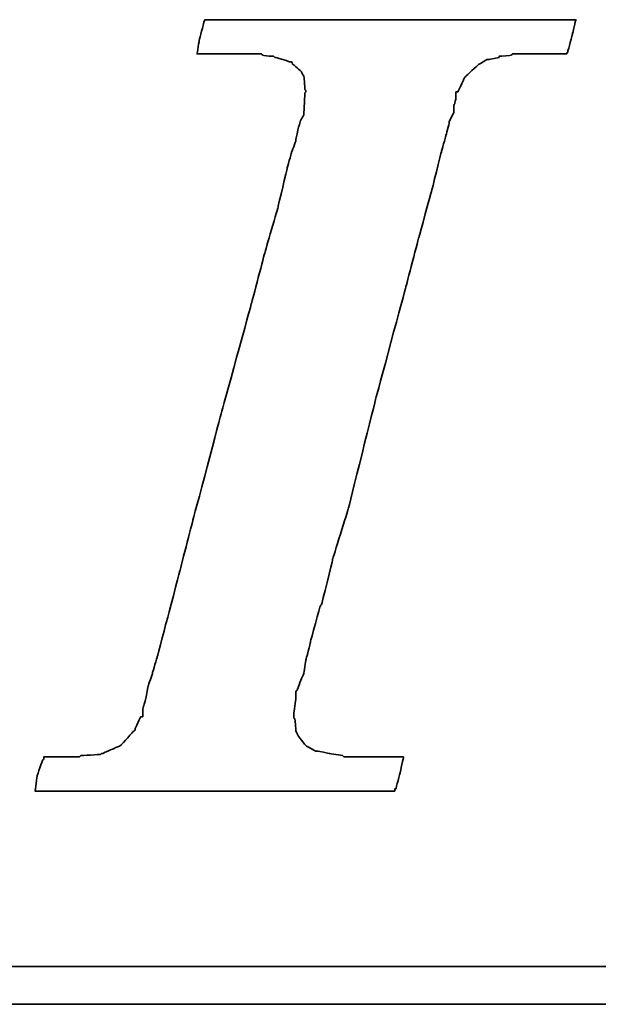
# Model space of a CAD drawing. Extents: x 487 to 843, y 33 to 377.
# Tile 30 of 48: x 770.04 to 771.66, y 116.04 to 118.79. Entities that reach past the tile are written whole.
import ezdxf

# ---------------------------------------------------------------- set-up
doc = ezdxf.new("R2010")
doc.units = 0
doc.header["$LTSCALE"] = 3
doc.header["$MEASUREMENT"] = 0
doc.layers.add('DIM', color=4, linetype='CONTINUOUS')
doc.layers.add('layer 1', color=7, linetype='CONTINUOUS')

# ---------------------------------------------------------------- blocks, each defined once
blk = doc.blocks.new('TBI MOTION logo(完整正式版)')
at = {"layer": 'layer 1', "color": 22, "lineweight": 35}
for points, knots in [([(-40.59125, -7.94375), (-40.59125, -7.94375), (-40.97375, -7.94375), (-40.97375, -7.94375), (-40.97375, -7.94375), (-40.97375, -7.94375), (-41.38125, -7.94375), (-41.38125, -7.94375), (-41.38125, -7.94375), (-41.38125, -7.94375), (-41.54875, -7.94375), (-41.54875, -7.94375), (-41.54875, -7.94375), (-41.54875, -7.94375), (-41.59875, -7.94375), (-41.59875, -7.94375), (-41.59875, -7.94375), (-41.59875, -7.94375), (-41.88375, -7.94375), (-41.88375, -7.94375), (-41.88375, -7.94375), (-41.88375, -7.94375), (-41.90875, -7.91875), (-41.90875, -7.91875), (-41.90875, -7.91875), (-41.90875, -7.91875), (-42.19875, -7.87125), (-42.19875, -7.87125), (-42.19875, -7.87125), (-42.19875, -7.87125), (-42.43875, -7.82375), (-42.43875, -7.82375), (-42.43875, -7.82375), (-42.43875, -7.82375), (-42.45875, -7.82375), (-42.45875, -7.82375), (-42.45875, -7.82375), (-42.45875, -7.82375), (-42.48625, -7.82375), (-42.48625, -7.82375), (-42.48625, -7.82375), (-42.48625, -7.82375), (-42.67625, -7.72375), (-42.67625, -7.72375), (-42.67625, -7.72375), (-42.67625, -7.72375), (-42.70125, -7.70375), (-42.70125, -7.70375), (-42.70125, -7.70375), (-42.70125, -7.70375), (-42.72375, -7.67875), (-42.72375, -7.67875), (-42.72375, -7.67875), (-42.72375, -7.67875), (-42.86875, -7.48875), (-42.86875, -7.48875), (-42.86875, -7.48875), (-42.86875, -7.48875), (-42.89375, -7.43875), (-42.89375, -7.43875), (-42.89375, -7.43875), (-42.89375, -7.43875), (-42.91875, -7.38875), (-42.91875, -7.38875), (-42.91875, -7.38875), (-42.91875, -7.38875), (-42.93875, -7.12875), (-42.93875, -7.12875), (-42.93875, -7.12875), (-42.93875, -7.12875), (-42.96375, -7.10375), (-42.96375, -7.10375), (-42.96375, -7.10375), (-42.96375, -7.10375), (-42.96375, -7.05375), (-42.96375, -7.05375), (-42.96375, -7.05375), (-42.96375, -7.05375), (-42.96375, -7.00875), (-42.96375, -7.00875), (-42.96375, -7.00875), (-42.96375, -7.00875), (-42.91875, -6.69625), (-42.91875, -6.69625), (-42.91875, -6.69625), (-42.91875, -6.69625), (-42.91875, -6.62375), (-42.91875, -6.62375), (-42.91875, -6.62375), (-42.91875, -6.62375), (-42.91875, -6.59625), (-42.91875, -6.59625), (-42.91875, -6.59625), (-42.91875, -6.59625), (-42.91875, -6.57375), (-42.91875, -6.57375), (-42.91875, -6.57375), (-42.91875, -6.57375), (-42.91875, -6.52875), (-42.91875, -6.52875), (-42.91875, -6.52875), (-42.91875, -6.52875), (-42.89375, -6.50375), (-42.89375, -6.50375), (-42.89375, -6.50375), (-42.89375, -6.50375), (-42.84375, -6.38375), (-42.84375, -6.38375), (-42.84375, -6.38375), (-42.84375, -6.38375), (-42.84375, -6.35875), (-42.84375, -6.35875), (-42.84375, -6.35875), (-42.84375, -6.35875), (-42.74625, -6.14375), (-42.74625, -6.14375), (-42.74625, -6.14375), (-42.74625, -6.14375), (-42.70125, -5.85375), (-42.70125, -5.85375), (-42.70125, -5.85375), (-42.70125, -5.85375), (-42.60375, -5.47125), (-42.60375, -5.47125), (-42.60375, -5.47125), (-42.60375, -5.47125), (-42.60375, -5.44875), (-42.60375, -5.44875), (-42.60375, -5.44875), (-42.60375, -5.44875), (-42.38875, -4.67875), (-42.38875, -4.67875), (-42.38875, -4.67875), (-42.38875, -4.67875), (-42.36375, -4.65375), (-42.36375, -4.65375), (-42.36375, -4.65375), (-42.36375, -4.65375), (-42.12375, -3.69625), (-42.12375, -3.69625), (-42.12375, -3.69625), (-42.12375, -3.69625), (-42.12375, -3.67374), (-42.12375, -3.67374), (-42.12375, -3.67374), (-42.12375, -3.67374), (-41.78875, -2.59374), (-41.78875, -2.59374), (-41.78875, -2.59374), (-41.78875, -2.59374), (-41.18875, -0.19375), (-41.18875, -0.19375), (-41.18875, -0.19375), (-41.18875, -0.19375), (-40.54375, 2.20624), (-40.54375, 2.20624), (-40.54375, 2.20624), (-40.54375, 2.20624), (-40.25375, 3.30875), (-40.25375, 3.30875), (-40.25375, 3.30875), (-40.25375, 3.30875), (-39.98875, 4.27125), (-39.98875, 4.27125), (-39.98875, 4.27125), (-39.98875, 4.27125), (-39.77375, 5.13125), (-39.77375, 5.13125), (-39.77375, 5.13125), (-39.77375, 5.13125), (-39.67875, 5.47125), (-39.67875, 5.47125), (-39.67875, 5.47125), (-39.67875, 5.47125), (-39.60375, 5.75625), (-39.60375, 5.75625), (-39.60375, 5.75625), (-39.60375, 5.75625), (-39.60375, 5.78125), (-39.60375, 5.78125), (-39.60375, 5.78125), (-39.60375, 5.78125), (-39.50875, 5.97125), (-39.50875, 5.97125), (-39.50875, 5.97125), (-39.50875, 5.97125), (-39.50875, 6.13875), (-39.50875, 6.13875), (-39.50875, 6.13875), (-39.50875, 6.13875), (-39.48625, 6.16625), (-39.48625, 6.16625), (-39.48625, 6.16625), (-39.48625, 6.16625), (-39.46125, 6.28625), (-39.46125, 6.28625), (-39.46125, 6.28625), (-39.46125, 6.28625), (-39.46125, 6.42625), (-39.46125, 6.42625), (-39.46125, 6.42625), (-39.46125, 6.42625), (-39.41375, 6.42625), (-39.41375, 6.42625), (-39.41375, 6.42625), (-39.41375, 6.42625), (-39.29375, 6.69125), (-39.29375, 6.69125), (-39.29375, 6.69125), (-39.29375, 6.69125), (-39.26875, 6.74125), (-39.26875, 6.74125), (-39.26875, 6.74125), (-39.26875, 6.74125), (-39.24375, 6.76625), (-39.24375, 6.76625), (-39.24375, 6.76625), (-39.24375, 6.76625), (-38.98375, 7.00624), (-38.98375, 7.00624), (-38.98375, 7.00624), (-38.98375, 7.00624), (-38.95625, 7.02624), (-38.95625, 7.02624), (-38.95625, 7.02624), (-38.95625, 7.02624), (-38.78875, 7.12624), (-38.78875, 7.12624), (-38.78875, 7.12624), (-38.78875, 7.12624), (-38.76375, 7.12624), (-38.76375, 7.12624), (-38.76375, 7.12624), (-38.76375, 7.12624), (-38.74375, 7.12624), (-38.74375, 7.12624), (-38.74375, 7.12624), (-38.74375, 7.12624), (-38.52875, 7.17125), (-38.52875, 7.17125), (-38.52875, 7.17125), (-38.52875, 7.17125), (-38.52875, 7.19624), (-38.52875, 7.19624), (-38.52875, 7.19624), (-38.52875, 7.19624), (-38.50375, 7.19624), (-38.50375, 7.19624), (-38.50375, 7.19624), (-38.50375, 7.19624), (-38.26125, 7.21875), (-38.26125, 7.21875), (-38.26125, 7.21875), (-38.26125, 7.21875), (-38.23875, 7.24624), (-38.23875, 7.24624), (-38.23875, 7.24624), (-38.23875, 7.24624), (-38.21625, 7.24624), (-38.21625, 7.24624), (-38.21625, 7.24624), (-38.21625, 7.24624), (-38.18875, 7.24624), (-38.18875, 7.24624), (-38.18875, 7.24624), (-38.18875, 7.24624), (-37.90375, 7.24624), (-37.90375, 7.24624), (-37.90375, 7.24624), (-37.90375, 7.24624), (-37.85375, 7.24624), (-37.85375, 7.24624), (-37.85375, 7.24624), (-37.85375, 7.24624), (-37.75875, 7.24624), (-37.75875, 7.24624), (-37.75875, 7.24624), (-37.75875, 7.24624), (-37.42375, 7.24624), (-37.42375, 7.24624), (-37.42375, 7.24624), (-37.42375, 7.24624), (-37.08875, 7.24624), (-37.08875, 7.24624), (-37.08875, 7.24624), (-37.08875, 7.24624), (-37.06375, 7.24624), (-37.06375, 7.24624), (-37.06375, 7.24624), (-37.06375, 7.24624), (-37.06375, 7.26624), (-37.06375, 7.26624), (-37.06375, 7.26624), (-37.06375, 7.26624), (-37.03875, 7.29125), (-37.03875, 7.29125), (-37.03875, 7.29125), (-37.03875, 7.29125), (-37.03875, 7.31625), (-37.03875, 7.31625), (-37.03875, 7.31625), (-37.03875, 7.31625), (-36.94125, 7.67625), (-36.94125, 7.67625), (-36.94125, 7.67625), (-36.94125, 7.67625), (-36.86875, 7.98625), (-36.86875, 7.98625), (-36.86875, 7.98625), (-36.86875, 7.98625), (-36.98875, 7.98625), (-36.98875, 7.98625), (-36.98875, 7.98625), (-36.98875, 7.98625), (-37.42375, 7.98625), (-37.42375, 7.98625), (-37.42375, 7.98625), (-37.42375, 7.98625), (-37.94875, 7.98625), (-37.94875, 7.98625), (-37.94875, 7.98625), (-37.94875, 7.98625), (-38.57375, 7.98625), (-38.57375, 7.98625), (-38.57375, 7.98625), (-38.57375, 7.98625), (-39.29375, 7.98625), (-39.29375, 7.98625), (-39.29375, 7.98625), (-39.29375, 7.98625), (-40.82875, 7.98625), (-40.82875, 7.98625), (-40.82875, 7.98625), (-40.82875, 7.98625), (-42.36375, 7.98625), (-42.36375, 7.98625), (-42.36375, 7.98625), (-42.36375, 7.98625), (-43.08375, 7.98625), (-43.08375, 7.98625), (-43.08375, 7.98625), (-43.08375, 7.98625), (-43.70875, 7.98625), (-43.70875, 7.98625), (-43.70875, 7.98625), (-43.70875, 7.98625), (-44.23375, 7.98625), (-44.23375, 7.98625), (-44.23375, 7.98625), (-44.23375, 7.98625), (-44.66875, 7.98625), (-44.66875, 7.98625), (-44.66875, 7.98625), (-44.66875, 7.98625), (-44.88375, 7.98625), (-44.88375, 7.98625), (-44.88375, 7.98625), (-44.88375, 7.98625), (-44.90875, 7.94125), (-44.90875, 7.94125), (-44.90875, 7.94125), (-44.90875, 7.94125), (-44.90875, 7.91625), (-44.90875, 7.91625), (-44.90875, 7.91625), (-44.90875, 7.91625), (-45.00375, 7.55625), (-45.00375, 7.55625), (-45.00375, 7.55625), (-45.00375, 7.55625), (-45.05375, 7.24624), (-45.05375, 7.24624), (-45.05375, 7.24624), (-45.05375, 7.24624), (-44.61875, 7.24624), (-44.61875, 7.24624), (-44.61875, 7.24624), (-44.61875, 7.24624), (-44.11375, 7.24624), (-44.11375, 7.24624), (-44.11375, 7.24624), (-44.11375, 7.24624), (-43.99375, 7.24624), (-43.99375, 7.24624), (-43.99375, 7.24624), (-43.99375, 7.24624), (-43.94625, 7.24624), (-43.94625, 7.24624), (-43.94625, 7.24624), (-43.94625, 7.24624), (-43.92374, 7.24624), (-43.92374, 7.24624), (-43.92374, 7.24624), (-43.92374, 7.24624), (-43.65875, 7.24624), (-43.65875, 7.24624), (-43.65875, 7.24624), (-43.65875, 7.24624), (-43.63875, 7.21875), (-43.63875, 7.21875), (-43.63875, 7.21875), (-43.63875, 7.21875), (-43.46875, 7.19624), (-43.46875, 7.19624), (-43.46875, 7.19624), (-43.46875, 7.19624), (-43.39875, 7.19624), (-43.39875, 7.19624), (-43.39875, 7.19624), (-43.39875, 7.19624), (-43.37125, 7.17125), (-43.37125, 7.17125), (-43.37125, 7.17125), (-43.37125, 7.17125), (-43.34875, 7.17125), (-43.34875, 7.17125), (-43.34875, 7.17125), (-43.34875, 7.17125), (-43.20375, 7.12624), (-43.20375, 7.12624), (-43.20375, 7.12624), (-43.20375, 7.12624), (-43.05875, 7.07624), (-43.05875, 7.07624), (-43.05875, 7.07624), (-43.05875, 7.07624), (-43.01375, 7.07624), (-43.01375, 7.07624), (-43.01375, 7.07624), (-43.01375, 7.07624), (-42.98875, 7.02624), (-42.98875, 7.02624), (-42.98875, 7.02624), (-42.98875, 7.02624), (-42.79875, 6.86125), (-42.79875, 6.86125), (-42.79875, 6.86125), (-42.79875, 6.86125), (-42.77375, 6.81125), (-42.77375, 6.81125), (-42.77375, 6.81125), (-42.77375, 6.81125), (-42.74625, 6.76625), (-42.74625, 6.76625), (-42.74625, 6.76625), (-42.74625, 6.76625), (-42.72375, 6.47625), (-42.72375, 6.47625), (-42.72375, 6.47625), (-42.72375, 6.47625), (-42.70125, 6.45124), (-42.70125, 6.45124), (-42.70125, 6.45124), (-42.70125, 6.45124), (-42.70125, 6.42625), (-42.70125, 6.42625), (-42.70125, 6.42625), (-42.70125, 6.42625), (-42.72375, 6.40625), (-42.72375, 6.40625), (-42.72375, 6.40625), (-42.72375, 6.40625), (-42.74625, 5.97125), (-42.74625, 5.97125), (-42.74625, 5.97125), (-42.74625, 5.97125), (-42.74625, 5.94625), (-42.74625, 5.94625), (-42.74625, 5.94625), (-42.74625, 5.94625), (-42.74625, 5.92625), (-42.74625, 5.92625), (-42.74625, 5.92625), (-42.74625, 5.92625), (-42.77375, 5.87625), (-42.77375, 5.87625), (-42.77375, 5.87625), (-42.77375, 5.87625), (-42.81875, 5.80625), (-42.81875, 5.80625), (-42.81875, 5.80625), (-42.81875, 5.80625), (-42.86875, 5.63625), (-42.86875, 5.63625), (-42.86875, 5.63625), (-42.86875, 5.63625), (-42.91875, 5.39625), (-42.91875, 5.39625), (-42.91875, 5.39625), (-42.91875, 5.39625), (-42.91875, 5.37124), (-42.91875, 5.37124), (-42.91875, 5.37124), (-42.91875, 5.37124), (-43.01375, 5.10874), (-43.01375, 5.10874), (-43.01375, 5.10874), (-43.01375, 5.10874), (-43.10875, 4.77124), (-43.10875, 4.77124), (-43.10875, 4.77124), (-43.10875, 4.77124), (-43.29875, 3.95625), (-43.29875, 3.95625), (-43.29875, 3.95625), (-43.29875, 3.95625), (-43.58875, 2.95125), (-43.58875, 2.95125), (-43.58875, 2.95125), (-43.58875, 2.95125), (-43.87375, 1.87125), (-43.87375, 1.87125), (-43.87375, 1.87125), (-43.87375, 1.87125), (-44.52625, -0.50374), (-44.52625, -0.50374), (-44.52625, -0.50374), (-44.52625, -0.50374), (-45.14875, -2.85375), (-45.14875, -2.85375), (-45.14875, -2.85375), (-45.14875, -2.85375), (-45.43375, -3.95875), (-45.43375, -3.95875), (-45.43375, -3.95875), (-45.43375, -3.95875), (-45.69875, -4.96875), (-45.69875, -4.96875), (-45.69875, -4.96875), (-45.69875, -4.96875), (-45.91375, -5.78375), (-45.91375, -5.78375), (-45.91375, -5.78375), (-45.91375, -5.78375), (-46.01375, -6.11875), (-46.01375, -6.11875), (-46.01375, -6.11875), (-46.01375, -6.11875), (-46.01375, -6.14375), (-46.01375, -6.14375), (-46.01375, -6.14375), (-46.01375, -6.14375), (-46.10875, -6.40875), (-46.10875, -6.40875), (-46.10875, -6.40875), (-46.10875, -6.40875), (-46.15375, -6.64875), (-46.15375, -6.64875), (-46.15375, -6.64875), (-46.15375, -6.64875), (-46.20375, -6.83875), (-46.20375, -6.83875), (-46.20375, -6.83875), (-46.20375, -6.83875), (-46.22875, -6.93375), (-46.22875, -6.93375), (-46.22875, -6.93375), (-46.22875, -6.93375), (-46.22875, -7.07875), (-46.22875, -7.07875), (-46.22875, -7.07875), (-46.22875, -7.07875), (-46.27375, -7.07875), (-46.27375, -7.07875), (-46.27375, -7.07875), (-46.27375, -7.07875), (-46.39375, -7.34375), (-46.39375, -7.34375), (-46.39375, -7.34375), (-46.39375, -7.34375), (-46.39375, -7.36875), (-46.39375, -7.36875), (-46.39375, -7.36875), (-46.39375, -7.36875), (-46.42125, -7.38875), (-46.42125, -7.38875), (-46.42125, -7.38875), (-46.42125, -7.38875), (-46.68375, -7.67875), (-46.68375, -7.67875), (-46.68375, -7.67875), (-46.68375, -7.67875), (-46.70875, -7.70375), (-46.70875, -7.70375), (-46.70875, -7.70375), (-46.70875, -7.70375), (-46.75375, -7.72375), (-46.75375, -7.72375), (-46.75375, -7.72375), (-46.75375, -7.72375), (-47.08875, -7.87125), (-47.08875, -7.87125), (-47.08875, -7.87125), (-47.08875, -7.87125), (-47.11625, -7.87125), (-47.11625, -7.87125), (-47.11625, -7.87125), (-47.11625, -7.87125), (-47.13875, -7.89375), (-47.13875, -7.89375), (-47.13875, -7.89375), (-47.13875, -7.89375), (-47.56875, -7.91875), (-47.56875, -7.91875), (-47.56875, -7.91875), (-47.56875, -7.91875), (-47.59625, -7.94375), (-47.59625, -7.94375), (-47.59625, -7.94375), (-47.59625, -7.94375), (-47.64375, -7.94375), (-47.64375, -7.94375), (-47.64375, -7.94375), (-47.64375, -7.94375), (-47.73625, -7.94375), (-47.73625, -7.94375), (-47.73625, -7.94375), (-47.73625, -7.94375), (-48.07375, -7.94375), (-48.07375, -7.94375), (-48.07375, -7.94375), (-48.07375, -7.94375), (-48.36125, -7.94375), (-48.36125, -7.94375), (-48.36125, -7.94375), (-48.36125, -7.94375), (-48.36125, -7.96625), (-48.36125, -7.96625), (-48.36125, -7.96625), (-48.36125, -7.96625), (-48.36125, -7.99125), (-48.36125, -7.99125), (-48.36125, -7.99125), (-48.36125, -7.99125), (-48.38875, -8.01375), (-48.38875, -8.01375), (-48.38875, -8.01375), (-48.38875, -8.01375), (-48.50875, -8.34875), (-48.50875, -8.34875), (-48.50875, -8.34875), (-48.50875, -8.34875), (-48.55375, -8.68625), (-48.55375, -8.68625), (-48.55375, -8.68625), (-48.55375, -8.68625), (-48.45875, -8.68625), (-48.45875, -8.68625), (-48.45875, -8.68625), (-48.45875, -8.68625), (-48.07375, -8.68625), (-48.07375, -8.68625), (-48.07375, -8.68625), (-48.07375, -8.68625), (-47.52375, -8.68625), (-47.52375, -8.68625), (-47.52375, -8.68625), (-47.52375, -8.68625), (-46.92375, -8.68625), (-46.92375, -8.68625), (-46.92375, -8.68625), (-46.92375, -8.68625), (-46.25375, -8.68625), (-46.25375, -8.68625), (-46.25375, -8.68625), (-46.25375, -8.68625), (-46.20375, -8.68625), (-46.20375, -8.68625), (-46.20375, -8.68625), (-46.20375, -8.68625), (-44.71375, -8.68625), (-44.71375, -8.68625), (-44.71375, -8.68625), (-44.71375, -8.68625), (-43.22875, -8.68625), (-43.22875, -8.68625), (-43.22875, -8.68625), (-43.22875, -8.68625), (-42.55875, -8.68625), (-42.55875, -8.68625), (-42.55875, -8.68625), (-42.55875, -8.68625), (-42.50875, -8.68625), (-42.50875, -8.68625), (-42.50875, -8.68625), (-42.50875, -8.68625), (-41.93375, -8.68625), (-41.93375, -8.68625), (-41.93375, -8.68625), (-41.93375, -8.68625), (-41.38125, -8.68625), (-41.38125, -8.68625), (-41.38125, -8.68625), (-41.38125, -8.68625), (-40.97375, -8.68625), (-40.97375, -8.68625), (-40.97375, -8.68625), (-40.97375, -8.68625), (-40.78125, -8.68625), (-40.78125, -8.68625), (-40.78125, -8.68625), (-40.78125, -8.68625), (-40.78125, -8.63875), (-40.78125, -8.63875), (-40.78125, -8.63875), (-40.78125, -8.63875), (-40.75875, -8.63875), (-40.75875, -8.63875), (-40.75875, -8.63875), (-40.75875, -8.63875), (-40.66375, -8.27875), (-40.66375, -8.27875), (-40.66375, -8.27875), (-40.66375, -8.27875), (-40.59125, -7.94375), (-40.59125, -7.94375)], [0, 0, 0, 0, 0.00558659, 0.00558659, 0.00558659, 0.0055866, 0.01117318, 0.01117318, 0.01117318, 0.01117319, 0.01675978, 0.01675978, 0.01675978, 0.01675979, 0.02234637, 0.02234637, 0.02234637, 0.02234638, 0.02793296, 0.02793296, 0.02793296, 0.02793297, 0.03351955, 0.03351955, 0.03351955, 0.03351956, 0.03910615, 0.03910615, 0.03910615, 0.03910616, 0.04469274, 0.04469274, 0.04469274, 0.04469275, 0.05027933, 0.05027933, 0.05027933, 0.05027934, 0.05586592, 0.05586592, 0.05586592, 0.05586593, 0.06145251, 0.06145251, 0.06145251, 0.06145252, 0.06703911, 0.06703911, 0.06703911, 0.06703912, 0.0726257, 0.0726257, 0.0726257, 0.07262571, 0.07821229, 0.07821229, 0.07821229, 0.0782123, 0.08379888, 0.08379888, 0.08379888, 0.08379889, 0.08938547, 0.08938547, 0.08938547, 0.08938548, 0.09497207, 0.09497207, 0.09497207, 0.09497208, 0.10055866, 0.10055866, 0.10055866, 0.10055867, 0.10614525, 0.10614525, 0.10614525, 0.10614526, 0.11173184, 0.11173184, 0.11173184, 0.11173185, 0.11731844, 0.11731844, 0.11731844, 0.11731845, 0.12290503, 0.12290503, 0.12290503, 0.12290504, 0.12849162, 0.12849162, 0.12849162, 0.12849163, 0.13407821, 0.13407821, 0.13407821, 0.13407822, 0.1396648, 0.1396648, 0.1396648, 0.13966481, 0.1452514, 0.1452514, 0.1452514, 0.14525141, 0.15083799, 0.15083799, 0.15083799, 0.150838, 0.15642458, 0.15642458, 0.15642458, 0.15642459, 0.16201117, 0.16201117, 0.16201117, 0.16201118, 0.16759777, 0.16759777, 0.16759777, 0.16759778, 0.17318436, 0.17318436, 0.17318436, 0.17318437, 0.17877095, 0.17877095, 0.17877095, 0.17877096, 0.18435754, 0.18435754, 0.18435754, 0.18435755, 0.18994413, 0.18994413, 0.18994413, 0.18994414, 0.19553073, 0.19553073, 0.19553073, 0.19553074, 0.20111732, 0.20111732, 0.20111732, 0.20111733, 0.20670391, 0.20670391, 0.20670391, 0.20670392, 0.2122905, 0.2122905, 0.2122905, 0.21229051, 0.21787709, 0.21787709, 0.21787709, 0.2178771, 0.22346369, 0.22346369, 0.22346369, 0.2234637, 0.22905028, 0.22905028, 0.22905028, 0.22905029, 0.23463687, 0.23463687, 0.23463687, 0.23463688, 0.24022346, 0.24022346, 0.24022346, 0.24022347, 0.24581006, 0.24581006, 0.24581006, 0.24581007, 0.25139665, 0.25139665, 0.25139665, 0.25139666, 0.25698324, 0.25698324, 0.25698324, 0.25698325, 0.26256983, 0.26256983, 0.26256983, 0.26256984, 0.26815642, 0.26815642, 0.26815642, 0.26815643, 0.27374302, 0.27374302, 0.27374302, 0.27374303, 0.27932961, 0.27932961, 0.27932961, 0.27932962, 0.2849162, 0.2849162, 0.2849162, 0.28491621, 0.29050279, 0.29050279, 0.29050279, 0.2905028, 0.29608939, 0.29608939, 0.29608939, 0.2960894, 0.30167598, 0.30167598, 0.30167598, 0.30167599, 0.30726257, 0.30726257, 0.30726257, 0.30726258, 0.31284916, 0.31284916, 0.31284916, 0.31284917, 0.31843575, 0.31843575, 0.31843575, 0.31843576, 0.32402235, 0.32402235, 0.32402235, 0.32402236, 0.32960894, 0.32960894, 0.32960894, 0.32960895, 0.33519553, 0.33519553, 0.33519553, 0.33519554, 0.34078212, 0.34078212, 0.34078212, 0.34078213, 0.34636872, 0.34636872, 0.34636872, 0.34636873, 0.35195531, 0.35195531, 0.35195531, 0.35195532, 0.3575419, 0.3575419, 0.3575419, 0.35754191, 0.36312849, 0.36312849, 0.36312849, 0.3631285, 0.36871508, 0.36871508, 0.36871508, 0.36871509, 0.37430168, 0.37430168, 0.37430168, 0.37430169, 0.37988827, 0.37988827, 0.37988827, 0.37988828, 0.38547486, 0.38547486, 0.38547486, 0.38547487, 0.39106145, 0.39106145, 0.39106145, 0.39106146, 0.39664804, 0.39664804, 0.39664804, 0.39664805, 0.40223464, 0.40223464, 0.40223464, 0.40223465, 0.40782123, 0.40782123, 0.40782123, 0.40782124, 0.41340782, 0.41340782, 0.41340782, 0.41340783, 0.41899441, 0.41899441, 0.41899441, 0.41899442, 0.42458101, 0.42458101, 0.42458101, 0.42458102, 0.4301676, 0.4301676, 0.4301676, 0.43016761, 0.43575419, 0.43575419, 0.43575419, 0.4357542, 0.44134078, 0.44134078, 0.44134078, 0.44134079, 0.44692737, 0.44692737, 0.44692737, 0.44692738, 0.45251397, 0.45251397, 0.45251397, 0.45251398, 0.45810056, 0.45810056, 0.45810056, 0.45810057, 0.46368715, 0.46368715, 0.46368715, 0.46368716, 0.46927374, 0.46927374, 0.46927374, 0.46927375, 0.47486034, 0.47486034, 0.47486034, 0.47486035, 0.48044693, 0.48044693, 0.48044693, 0.48044694, 0.48603352, 0.48603352, 0.48603352, 0.48603353, 0.49162011, 0.49162011, 0.49162011, 0.49162012, 0.4972067, 0.4972067, 0.4972067, 0.49720671, 0.5027933, 0.5027933, 0.5027933, 0.50279331, 0.50837989, 0.50837989, 0.50837989, 0.5083799, 0.51396648, 0.51396648, 0.51396648, 0.51396649, 0.51955307, 0.51955307, 0.51955307, 0.51955308, 0.52513966, 0.52513966, 0.52513966, 0.52513967, 0.53072626, 0.53072626, 0.53072626, 0.53072627, 0.53631285, 0.53631285, 0.53631285, 0.53631286, 0.54189944, 0.54189944, 0.54189944, 0.54189945, 0.54748603, 0.54748603, 0.54748603, 0.54748604, 0.55307263, 0.55307263, 0.55307263, 0.55307264, 0.55865922, 0.55865922, 0.55865922, 0.55865923, 0.56424581, 0.56424581, 0.56424581, 0.56424582, 0.5698324, 0.5698324, 0.5698324, 0.56983241, 0.57541899, 0.57541899, 0.57541899, 0.575419, 0.58100559, 0.58100559, 0.58100559, 0.5810056, 0.58659218, 0.58659218, 0.58659218, 0.58659219, 0.59217877, 0.59217877, 0.59217877, 0.59217878, 0.59776536, 0.59776536, 0.59776536, 0.59776537, 0.60335196, 0.60335196, 0.60335196, 0.60335197, 0.60893855, 0.60893855, 0.60893855, 0.60893856, 0.61452514, 0.61452514, 0.61452514, 0.61452515, 0.62011173, 0.62011173, 0.62011173, 0.62011174, 0.62569832, 0.62569832, 0.62569832, 0.62569833, 0.63128492, 0.63128492, 0.63128492, 0.63128493, 0.63687151, 0.63687151, 0.63687151, 0.63687152, 0.6424581, 0.6424581, 0.6424581, 0.64245811, 0.64804469, 0.64804469, 0.64804469, 0.6480447, 0.65363128, 0.65363128, 0.65363128, 0.65363129, 0.65921788, 0.65921788, 0.65921788, 0.65921789, 0.66480447, 0.66480447, 0.66480447, 0.66480448, 0.67039106, 0.67039106, 0.67039106, 0.67039107, 0.67597765, 0.67597765, 0.67597765, 0.67597766, 0.68156425, 0.68156425, 0.68156425, 0.68156426, 0.68715084, 0.68715084, 0.68715084, 0.68715085, 0.69273743, 0.69273743, 0.69273743, 0.69273744, 0.69832402, 0.69832402, 0.69832402, 0.69832403, 0.70391061, 0.70391061, 0.70391061, 0.70391062, 0.70949721, 0.70949721, 0.70949721, 0.70949722, 0.7150838, 0.7150838, 0.7150838, 0.71508381, 0.72067039, 0.72067039, 0.72067039, 0.7206704, 0.72625698, 0.72625698, 0.72625698, 0.72625699, 0.73184358, 0.73184358, 0.73184358, 0.73184359, 0.73743017, 0.73743017, 0.73743017, 0.73743018, 0.74301676, 0.74301676, 0.74301676, 0.74301677, 0.74860335, 0.74860335, 0.74860335, 0.74860336, 0.75418994, 0.75418994, 0.75418994, 0.75418995, 0.75977654, 0.75977654, 0.75977654, 0.75977655, 0.76536313, 0.76536313, 0.76536313, 0.76536314, 0.77094972, 0.77094972, 0.77094972, 0.77094973, 0.77653631, 0.77653631, 0.77653631, 0.77653632, 0.78212291, 0.78212291, 0.78212291, 0.78212292, 0.7877095, 0.7877095, 0.7877095, 0.78770951, 0.79329609, 0.79329609, 0.79329609, 0.7932961, 0.79888268, 0.79888268, 0.79888268, 0.79888269, 0.80446927, 0.80446927, 0.80446927, 0.80446928, 0.81005587, 0.81005587, 0.81005587, 0.81005588, 0.81564246, 0.81564246, 0.81564246, 0.81564247, 0.82122905, 0.82122905, 0.82122905, 0.82122906, 0.82681564, 0.82681564, 0.82681564, 0.82681565, 0.83240223, 0.83240223, 0.83240223, 0.83240224, 0.83798883, 0.83798883, 0.83798883, 0.83798884, 0.84357542, 0.84357542, 0.84357542, 0.84357543, 0.84916201, 0.84916201, 0.84916201, 0.84916202, 0.8547486, 0.8547486, 0.8547486, 0.85474861, 0.8603352, 0.8603352, 0.8603352, 0.86033521, 0.86592179, 0.86592179, 0.86592179, 0.8659218, 0.87150838, 0.87150838, 0.87150838, 0.87150839, 0.87709497, 0.87709497, 0.87709497, 0.87709498, 0.88268156, 0.88268156, 0.88268156, 0.88268157, 0.88826816, 0.88826816, 0.88826816, 0.88826817, 0.89385475, 0.89385475, 0.89385475, 0.89385476, 0.89944134, 0.89944134, 0.89944134, 0.89944135, 0.90502793, 0.90502793, 0.90502793, 0.90502794, 0.91061453, 0.91061453, 0.91061453, 0.91061454, 0.91620112, 0.91620112, 0.91620112, 0.91620113, 0.92178771, 0.92178771, 0.92178771, 0.92178772, 0.9273743, 0.9273743, 0.9273743, 0.92737431, 0.93296089, 0.93296089, 0.93296089, 0.9329609, 0.93854749, 0.93854749, 0.93854749, 0.9385475, 0.94413408, 0.94413408, 0.94413408, 0.94413409, 0.94972067, 0.94972067, 0.94972067, 0.94972068, 0.95530726, 0.95530726, 0.95530726, 0.95530727, 0.96089385, 0.96089385, 0.96089385, 0.96089386, 0.96648045, 0.96648045, 0.96648045, 0.96648046, 0.97206704, 0.97206704, 0.97206704, 0.97206705, 0.97765363, 0.97765363, 0.97765363, 0.97765364, 0.98324022, 0.98324022, 0.98324022, 0.98324023, 0.98882682, 0.98882682, 0.98882682, 0.98882683, 0.99441341, 0.99441341, 0.99441341, 0.99441342, 1, 1, 1, 1]), ([(75.90875, -9.47875), (75.90875, -9.47875), (75.90875, -12.28625), (75.90875, -12.28625), (75.90875, -12.28625), (75.90875, -12.28625), (75.90875, -12.47875), (75.90875, -12.47875), (75.90875, -12.47875), (75.90875, -12.47875), (75.71625, -12.47875), (75.71625, -12.47875), (75.71625, -12.47875), (75.71625, -12.47875), (-88.32875, -12.47875), (-88.32875, -12.47875), (-88.32875, -12.47875), (-88.32875, -12.47875), (-88.32875, -13.29375), (-88.32875, -13.29375), (-88.32875, -13.29375), (-88.32875, -13.29375), (82.89125, -13.29375), (82.89125, -13.29375), (82.89125, -13.29375), (82.89125, -13.29375), (75.90875, -9.47875), (75.90875, -9.47875)], [0, 0, 0, 0, 0.14285714, 0.14285714, 0.14285714, 0.14285715, 0.28571429, 0.28571429, 0.28571429, 0.2857143, 0.42857143, 0.42857143, 0.42857143, 0.42857144, 0.57142857, 0.57142857, 0.57142857, 0.57142858, 0.71428571, 0.71428571, 0.71428571, 0.71428572, 0.85714286, 0.85714286, 0.85714286, 0.85714287, 1, 1, 1, 1])]:
    blk.add_open_spline(points, degree=3, knots=knots, dxfattribs=at)

msp = doc.modelspace()

# ---------------------------------------------------------------- block references
at = {"layer": 'DIM', "xscale": 0.1295999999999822, "yscale": 0.1295999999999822, "zscale": 0.1295999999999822}
msp.add_blockref('TBI MOTION logo(完整正式版)', (776.3787, 117.759), dxfattribs=at)

doc.saveas('drawing.dxf')
